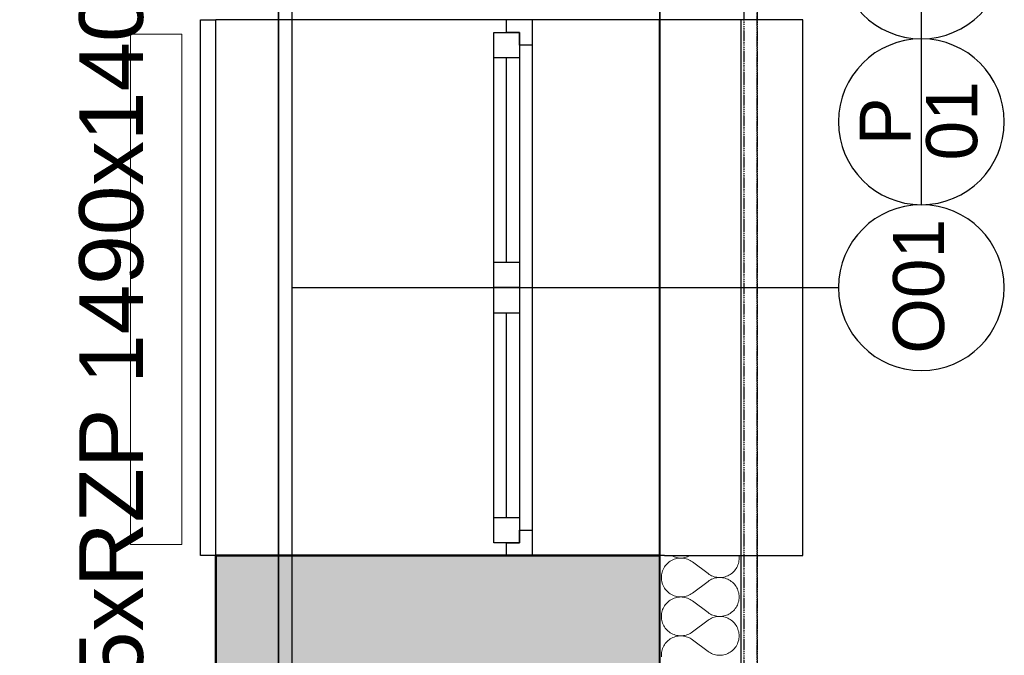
# Model space of a CAD drawing. Header units: millimetres. Extents: x -28761 to 4793, y -4271 to 20239.
# Tile 116 of 256: x -1576 to 353, y 1981 to 3226. Entities that reach past the tile are written whole.
import ezdxf

# ---------------------------------------------------------------- set-up
doc = ezdxf.new("R2010")
doc.units = ezdxf.units.MM
doc.header["$MEASUREMENT"] = 0
for name, pattern in [('Telekomunikacni vodic', [9.25, 3, -0.75, 3, -0.75, 0.125, -0.75, 0.125, -0.75]), ('Wipeout_Contour', [1000, 0, -1000]), ('Čerchovaná', [450, 200, -117.5, 15, -117.5]), ('Čerchovaná M', [4.5, 2.5, -0.85, 0.3, -0.85]), ('Čárkovaná', [325, 200, -125]), ('čárkovaná 3', [1.5, 1, -0.5])]:
    doc.linetypes.add(name, pattern=pattern)
for name, color, linetype in [('5._POHLED ZÁPADNÍ_1_Anotace - S', 7, 'Continuous'), ('5._POHLED ZÁPADNÍ_1_Konstrukce - nenosné', 7, 'Continuous'), ('5._POHLED ZÁPADNÍ_1_Konstrukce - nosné', 7, 'Continuous'), ('5._POHLED ZÁPADNÍ_1_Nové_Konstrukce - nenosné', 7, 'Continuous'), ('5._POHLED ZÁPADNÍ_1_Nové_Konstrukce - nosné', 7, 'Continuous'), ('5._POHLED ZÁPADNÍ_1_Nové_Otvory – Okna', 7, 'Continuous'), ('5._POHLED ZÁPADNÍ_1_Nové_Otvory – Značky oken', 7, 'Continuous'), ('5._POHLED ZÁPADNÍ_1_Nové_Výplně – Řezové', 7, 'Continuous'), ('5._POHLED ZÁPADNÍ_1_Nové_Zóny', 7, 'Continuous'), ('5._POHLED ZÁPADNÍ_1_Otvory – Značky oken', 7, 'Continuous'), ('5._POHLED ZÁPADNÍ_1_TZB - elektroinstalace', 7, 'Continuous'), ('5._POHLED ZÁPADNÍ_1_TZB - ZTI', 7, 'Continuous'), ('5._POHLED ZÁPADNÍ_1_Výplně – Řezové', 7, 'Continuous')]:
    doc.layers.add(name, color=color, linetype=linetype)
doc.styles.add('GENEROVANÝ_STYL_1', font='txt')

# ---------------------------------------------------------------- blocks, each defined once
blk = doc.blocks.new('*X12', base_point=(-30186.7, -6515.3))
at = {"layer": '5._POHLED ZÁPADNÍ_1_Nové_Výplně – Řezové', "color": 21, "linetype": 'Continuous', "lineweight": 20, "true_color": 0xffaaaa}
for p, q in [((-305.4, 2162.2), (-307.4, 2160.3)), ((-303.3, 2163.9), (-305.4, 2162.2)), ((-301.1, 2165.4), (-303.3, 2163.9)), ((-298.7, 2166.8), (-301.1, 2165.4)), ((-299.7, 2176.7), (-298.7, 2176.1)), ((-298.7, 2176.1), (-296.3, 2174.9)), ((-296.3, 2168), (-298.7, 2166.8)), ((-296.3, 2174.9), (-293.8, 2173.9)), ((-293.8, 2169.1), (-296.3, 2168)), ((-293.8, 2173.9), (-291.2, 2173)), ((-291.2, 2169.9), (-293.8, 2169.1)), ((-291.2, 2173), (-288.6, 2172.3)), ((-288.6, 2170.6), (-291.2, 2169.9)), ((-288.6, 2172.3), (-285.9, 2171.9)), ((-285.9, 2171.1), (-288.6, 2170.6)), ((-285.9, 2171.9), (-283.2, 2171.6)), ((-283.2, 2171.4), (-285.9, 2171.1)), ((-283.2, 2171.6), (-280.5, 2171.5)), ((-280.5, 2171.5), (-283.2, 2171.4)), ((-280.5, 2171.5), (-277.7, 2171.6)), ((-277.7, 2171.4), (-280.5, 2171.5)), ((-277.7, 2171.6), (-275, 2171.9)), ((-275, 2171.1), (-277.7, 2171.4)), ((-275, 2171.9), (-272.4, 2172.3)), ((-272.4, 2170.6), (-275, 2171.1)), ((-272.4, 2172.3), (-269.7, 2173)), ((-269.7, 2169.9), (-272.4, 2170.6)), ((-269.7, 2173), (-267.1, 2173.9)), ((-267.1, 2169.1), (-269.7, 2169.9)), ((-267.1, 2173.9), (-264.6, 2174.9)), ((-264.6, 2168), (-267.1, 2169.1)), ((-264.6, 2174.9), (-262.2, 2176.1)), ((-262.2, 2166.8), (-264.6, 2168)), ((-262.2, 2176.1), (-261.3, 2176.7)), ((-259.9, 2165.4), (-262.2, 2166.8)), ((-257.6, 2163.8), (-259.9, 2165.4)), ((-227.2, 2141), (-257.6, 2163.8)), ((-168.6, 2158.1), (-167.7, 2160.7)), ((-167.7, 2160.7), (-167.1, 2163.4)), ((-167.1, 2163.4), (-166.6, 2166)), ((-166.3, 2174.2), (-166.6, 2176.7)), ((-166.6, 2166), (-166.3, 2168.7)), ((-166.2, 2171.5), (-166.3, 2174.2)), ((-166.3, 2168.7), (-166.2, 2171.5)), ((-317.7, 2141.5), (-318.2, 2138.8)), ((-317, 2144.1), (-317.7, 2141.5)), ((-316.2, 2146.7), (-317, 2144.1)), ((-315.1, 2149.2), (-316.2, 2146.7)), ((-313.9, 2151.6), (-315.1, 2149.2)), ((-312.5, 2154), (-313.9, 2151.6)), ((-311, 2156.2), (-312.5, 2154)), ((-309.3, 2158.3), (-311, 2156.2)), ((-307.4, 2160.3), (-309.3, 2158.3)), ((-181.5, 2140.9), (-179.4, 2142.7)), ((-179.4, 2142.7), (-177.4, 2144.5)), ((-177.4, 2144.5), (-175.5, 2146.5)), ((-175.5, 2146.5), (-173.8, 2148.6)), ((-173.8, 2148.6), (-172.3, 2150.8)), ((-172.3, 2150.8), (-170.9, 2153.2)), ((-170.9, 2153.2), (-169.6, 2155.6)), ((-169.6, 2155.6), (-168.6, 2158.1)), ((-318.5, 2136.1), (-318.6, 2133.4)), ((-318.6, 2133.4), (-318.5, 2130.7)), ((-318.2, 2138.8), (-318.5, 2136.1)), ((-318.5, 2130.7), (-318.2, 2128)), ((-318.2, 2128), (-317.7, 2125.3)), ((-317.7, 2125.3), (-317, 2122.6)), ((-317, 2122.6), (-316.2, 2120.1)), ((-227.2, 2125.7), (-257.6, 2102.9)), ((-227.2, 2141), (-224.9, 2139.4)), ((-224.9, 2127.3), (-227.2, 2125.7)), ((-224.9, 2139.4), (-222.6, 2138)), ((-222.6, 2128.7), (-224.9, 2127.3)), ((-222.6, 2138), (-220.2, 2136.8)), ((-220.2, 2129.9), (-222.6, 2128.7)), ((-220.2, 2136.8), (-217.6, 2135.8)), ((-217.6, 2131), (-220.2, 2129.9)), ((-217.6, 2135.8), (-215.1, 2134.9)), ((-215.1, 2131.8), (-217.6, 2131)), ((-215.1, 2134.9), (-212.4, 2134.2)), ((-212.4, 2132.5), (-215.1, 2131.8)), ((-212.4, 2134.2), (-209.7, 2133.8)), ((-209.7, 2133), (-212.4, 2132.5)), ((-209.7, 2133.8), (-207, 2133.5)), ((-207, 2133.3), (-209.7, 2133)), ((-207, 2133.5), (-204.3, 2133.4)), ((-204.3, 2133.4), (-207, 2133.3)), ((-204.3, 2133.4), (-201.6, 2133.5)), ((-201.6, 2133.3), (-204.3, 2133.4)), ((-201.6, 2133.5), (-198.9, 2133.7)), ((-198.9, 2133), (-201.6, 2133.3)), ((-198.9, 2133.7), (-196.2, 2134.2)), ((-196.2, 2132.5), (-198.9, 2133)), ((-196.2, 2134.2), (-193.6, 2134.9)), ((-193.6, 2131.8), (-196.2, 2132.5)), ((-193.6, 2134.9), (-191, 2135.8)), ((-191, 2131), (-193.6, 2131.8)), ((-191, 2135.8), (-188.5, 2136.8)), ((-188.5, 2129.9), (-191, 2131)), ((-188.5, 2136.8), (-186.1, 2138)), ((-186.1, 2128.7), (-188.5, 2129.9)), ((-186.1, 2138), (-183.7, 2139.4)), ((-183.7, 2127.3), (-186.1, 2128.7)), ((-183.7, 2139.4), (-181.5, 2140.9)), ((-181.5, 2125.8), (-183.7, 2127.3)), ((-179.4, 2124.1), (-181.5, 2125.8)), ((-177.4, 2122.2), (-179.4, 2124.1)), ((-175.5, 2120.2), (-177.4, 2122.2)), ((-316.2, 2120.1), (-315.1, 2117.5)), ((-315.1, 2117.5), (-313.9, 2115.1)), ((-313.9, 2115.1), (-312.5, 2112.8)), ((-312.5, 2112.8), (-311, 2110.5)), ((-311, 2110.5), (-309.3, 2108.4)), ((-309.3, 2108.4), (-307.4, 2106.4)), ((-307.4, 2106.4), (-305.4, 2104.6)), ((-305.4, 2104.6), (-303.3, 2102.9)), ((-303.3, 2102.9), (-301.1, 2101.3)), ((-259.9, 2101.3), (-257.6, 2102.9)), ((-173.8, 2118.1), (-175.5, 2120.2)), ((-172.3, 2115.9), (-173.8, 2118.1)), ((-170.9, 2113.5), (-172.3, 2115.9)), ((-169.7, 2111.1), (-170.9, 2113.5)), ((-168.6, 2108.6), (-169.7, 2111.1)), ((-167.8, 2106), (-168.6, 2108.6)), ((-167.1, 2103.4), (-167.8, 2106)), ((-166.6, 2100.7), (-167.1, 2103.4)), ((-307.4, 2084.1), (-309.3, 2082.1)), ((-305.4, 2086), (-307.4, 2084.1)), ((-303.3, 2087.7), (-305.4, 2086)), ((-301.1, 2089.2), (-303.3, 2087.7)), ((-301.1, 2101.3), (-298.7, 2099.9)), ((-298.7, 2090.6), (-301.1, 2089.2)), ((-298.7, 2099.9), (-296.3, 2098.7)), ((-296.3, 2091.8), (-298.7, 2090.6)), ((-296.3, 2098.7), (-293.8, 2097.7)), ((-293.8, 2092.9), (-296.3, 2091.8)), ((-293.8, 2097.7), (-291.2, 2096.8)), ((-291.2, 2093.7), (-293.8, 2092.9)), ((-291.2, 2096.8), (-288.6, 2096.1)), ((-288.6, 2094.4), (-291.2, 2093.7)), ((-288.6, 2096.1), (-285.9, 2095.7)), ((-285.9, 2094.9), (-288.6, 2094.4)), ((-285.9, 2095.7), (-283.2, 2095.4)), ((-283.2, 2095.2), (-285.9, 2094.9)), ((-283.2, 2095.4), (-280.5, 2095.3)), ((-280.5, 2095.3), (-283.2, 2095.2)), ((-280.5, 2095.3), (-277.8, 2095.4)), ((-277.8, 2095.2), (-280.5, 2095.3)), ((-277.8, 2095.4), (-275, 2095.7)), ((-275, 2094.9), (-277.8, 2095.2)), ((-275, 2095.7), (-272.4, 2096.2)), ((-272.4, 2094.4), (-275, 2094.9)), ((-272.4, 2096.2), (-269.7, 2096.8)), ((-269.7, 2093.7), (-272.4, 2094.4)), ((-269.7, 2096.8), (-267.2, 2097.7)), ((-267.2, 2092.9), (-269.7, 2093.7)), ((-267.2, 2097.7), (-264.6, 2098.7)), ((-264.6, 2091.8), (-267.2, 2092.9)), ((-264.6, 2098.7), (-262.2, 2100)), ((-262.2, 2090.6), (-264.6, 2091.8)), ((-262.2, 2100), (-259.9, 2101.3)), ((-259.9, 2089.2), (-262.2, 2090.6)), ((-257.6, 2087.7), (-259.9, 2089.2)), ((-227.2, 2064.8), (-257.6, 2087.7)), ((-168.6, 2081.9), (-167.8, 2084.5)), ((-167.8, 2084.5), (-167.1, 2087.2)), ((-167.1, 2087.2), (-166.6, 2089.8)), ((-166.3, 2098), (-166.6, 2100.7)), ((-166.6, 2089.8), (-166.3, 2092.5)), ((-166.2, 2095.3), (-166.3, 2098)), ((-166.3, 2092.5), (-166.2, 2095.3)), ((-317.7, 2065.3), (-318.2, 2062.6)), ((-317.1, 2067.9), (-317.7, 2065.3)), ((-316.2, 2070.5), (-317.1, 2067.9)), ((-315.2, 2073), (-316.2, 2070.5)), ((-313.9, 2075.5), (-315.2, 2073)), ((-312.5, 2077.8), (-313.9, 2075.5)), ((-311, 2080), (-312.5, 2077.8)), ((-309.3, 2082.1), (-311, 2080)), ((-227.2, 2064.8), (-224.9, 2063.2)), ((-183.7, 2063.2), (-181.5, 2064.8)), ((-181.5, 2064.8), (-179.4, 2066.5)), ((-179.4, 2066.5), (-177.4, 2068.3)), ((-177.4, 2068.3), (-175.5, 2070.3)), ((-175.5, 2070.3), (-173.8, 2072.4)), ((-173.8, 2072.4), (-172.3, 2074.7)), ((-172.3, 2074.7), (-170.9, 2077)), ((-170.9, 2077), (-169.7, 2079.4)), ((-169.7, 2079.4), (-168.6, 2081.9)), ((-318.5, 2059.9), (-318.6, 2057.2)), ((-318.6, 2057.2), (-318.5, 2054.5)), ((-318.2, 2062.6), (-318.5, 2059.9)), ((-318.5, 2054.5), (-318.2, 2051.8)), ((-318.2, 2051.8), (-317.7, 2049.1)), ((-317.7, 2049.1), (-317.1, 2046.5)), ((-317.1, 2046.5), (-316.2, 2043.9)), ((-227.2, 2049.6), (-257.6, 2026.7)), ((-224.9, 2051.1), (-227.2, 2049.6)), ((-224.9, 2063.2), (-222.6, 2061.8)), ((-222.6, 2052.5), (-224.9, 2051.1)), ((-222.6, 2061.8), (-220.2, 2060.6)), ((-220.2, 2053.7), (-222.6, 2052.5)), ((-220.2, 2060.6), (-217.7, 2059.6)), ((-217.7, 2054.8), (-220.2, 2053.7)), ((-217.7, 2059.6), (-215.1, 2058.7)), ((-215.1, 2055.6), (-217.7, 2054.8)), ((-215.1, 2058.7), (-212.4, 2058)), ((-212.4, 2056.3), (-215.1, 2055.6)), ((-212.4, 2058), (-209.8, 2057.6)), ((-209.8, 2056.8), (-212.4, 2056.3)), ((-209.8, 2057.6), (-207.1, 2057.3)), ((-207.1, 2057.1), (-209.8, 2056.8)), ((-207.1, 2057.3), (-204.3, 2057.2)), ((-204.3, 2057.2), (-207.1, 2057.1)), ((-204.3, 2057.2), (-201.6, 2057.3)), ((-201.6, 2057.1), (-204.3, 2057.2)), ((-201.6, 2057.3), (-198.9, 2057.6)), ((-198.9, 2056.8), (-201.6, 2057.1)), ((-198.9, 2057.6), (-196.2, 2058)), ((-196.2, 2056.3), (-198.9, 2056.8)), ((-196.2, 2058), (-193.6, 2058.7)), ((-193.6, 2055.6), (-196.2, 2056.3)), ((-193.6, 2058.7), (-191, 2059.6)), ((-191, 2054.8), (-193.6, 2055.6)), ((-191, 2059.6), (-188.5, 2060.6)), ((-188.5, 2053.7), (-191, 2054.8)), ((-188.5, 2060.6), (-186.1, 2061.8)), ((-186.1, 2052.5), (-188.5, 2053.7)), ((-186.1, 2061.8), (-183.7, 2063.2)), ((-183.7, 2051.1), (-186.1, 2052.5)), ((-181.5, 2049.6), (-183.7, 2051.1)), ((-179.4, 2047.9), (-181.5, 2049.6)), ((-177.4, 2046), (-179.4, 2047.9)), ((-175.5, 2044), (-177.4, 2046)), ((-316.2, 2043.9), (-315.2, 2041.4)), ((-315.2, 2041.4), (-313.9, 2038.9)), ((-313.9, 2038.9), (-312.5, 2036.6)), ((-312.5, 2036.6), (-311, 2034.3)), ((-311, 2034.3), (-309.3, 2032.2)), ((-309.3, 2032.2), (-307.4, 2030.2)), ((-307.4, 2030.2), (-305.4, 2028.4)), ((-305.4, 2028.4), (-303.3, 2026.7)), ((-303.3, 2026.7), (-301.1, 2025.1)), ((-259.9, 2025.1), (-257.6, 2026.7)), ((-173.8, 2041.9), (-175.5, 2044)), ((-172.3, 2039.7), (-173.8, 2041.9)), ((-170.9, 2037.3), (-172.3, 2039.7)), ((-169.7, 2034.9), (-170.9, 2037.3)), ((-168.6, 2032.4), (-169.7, 2034.9)), ((-167.8, 2029.8), (-168.6, 2032.4)), ((-167.1, 2027.2), (-167.8, 2029.8)), ((-166.6, 2024.5), (-167.1, 2027.2)), ((-307.4, 2007.9), (-309.3, 2006)), ((-305.4, 2009.8), (-307.4, 2007.9)), ((-303.3, 2011.5), (-305.4, 2009.8)), ((-301.1, 2013.1), (-303.3, 2011.5)), ((-301.1, 2025.1), (-298.7, 2023.7)), ((-298.8, 2014.4), (-301.1, 2013.1)), ((-296.3, 2015.7), (-298.8, 2014.4)), ((-298.7, 2023.7), (-296.3, 2022.5)), ((-296.3, 2022.5), (-293.8, 2021.5)), ((-293.8, 2016.7), (-296.3, 2015.7)), ((-293.8, 2021.5), (-291.2, 2020.6)), ((-291.2, 2017.6), (-293.8, 2016.7)), ((-291.2, 2020.6), (-288.6, 2020)), ((-288.6, 2018.2), (-291.2, 2017.6)), ((-288.6, 2020), (-285.9, 2019.5)), ((-285.9, 2018.7), (-288.6, 2018.2)), ((-285.9, 2019.5), (-283.2, 2019.2)), ((-283.2, 2019), (-285.9, 2018.7)), ((-283.2, 2019.2), (-280.5, 2019.1)), ((-280.5, 2019.1), (-283.2, 2019)), ((-280.5, 2019.1), (-277.8, 2019.2)), ((-277.8, 2019), (-280.5, 2019.1)), ((-277.8, 2019.2), (-275.1, 2019.5)), ((-275.1, 2018.7), (-277.8, 2019)), ((-275.1, 2019.5), (-272.4, 2020)), ((-272.4, 2018.2), (-275.1, 2018.7)), ((-272.4, 2020), (-269.7, 2020.6)), ((-269.7, 2017.5), (-272.4, 2018.2)), ((-269.7, 2020.6), (-267.2, 2021.5)), ((-267.2, 2016.7), (-269.7, 2017.5)), ((-267.2, 2021.5), (-264.7, 2022.5)), ((-264.7, 2015.6), (-267.2, 2016.7)), ((-264.7, 2022.5), (-262.2, 2023.8)), ((-262.2, 2014.4), (-264.7, 2015.6)), ((-262.2, 2023.8), (-259.9, 2025.1)), ((-259.9, 2013), (-262.2, 2014.4)), ((-257.7, 2011.5), (-259.9, 2013)), ((-227.2, 1988.6), (-257.7, 2011.5)), ((-168.6, 2005.8), (-167.8, 2008.3)), ((-167.8, 2008.3), (-167.1, 2011)), ((-167.1, 2011), (-166.6, 2013.6)), ((-166.3, 2021.8), (-166.6, 2024.5)), ((-166.6, 2013.6), (-166.3, 2016.4)), ((-166.2, 2019.1), (-166.3, 2021.8)), ((-166.3, 2016.4), (-166.2, 2019.1)), ((-317.7, 1989.1), (-318.2, 1986.4)), ((-317.1, 1991.7), (-317.7, 1989.1)), ((-316.2, 1994.3), (-317.1, 1991.7)), ((-315.2, 1996.8), (-316.2, 1994.3)), ((-313.9, 1999.3), (-315.2, 1996.8)), ((-312.6, 2001.6), (-313.9, 1999.3)), ((-311, 2003.8), (-312.6, 2001.6)), ((-309.3, 2006), (-311, 2003.8)), ((-227.2, 1988.6), (-224.9, 1987)), ((-224.9, 1987), (-222.6, 1985.7)), ((-186.1, 1985.6), (-183.7, 1987)), ((-183.7, 1987), (-181.5, 1988.6)), ((-181.5, 1988.6), (-179.4, 1990.3)), ((-179.4, 1990.3), (-177.4, 1992.1)), ((-177.4, 1992.1), (-175.5, 1994.1)), ((-175.5, 1994.1), (-173.8, 1996.2)), ((-173.8, 1996.2), (-172.3, 1998.5)), ((-172.3, 1998.5), (-170.9, 2000.8)), ((-170.9, 2000.8), (-169.7, 2003.2)), ((-169.7, 2003.2), (-168.6, 2005.8)), ((-318.5, 1983.7), (-318.6, 1981)), ((-318.6, 1981), (-318.5, 1978.3)), ((-318.2, 1986.4), (-318.5, 1983.7)), ((-222.6, 1985.7), (-220.2, 1984.4)), ((-220.2, 1984.4), (-217.7, 1983.4)), ((-217.7, 1983.4), (-215.1, 1982.5)), ((-215.1, 1982.5), (-212.4, 1981.9)), ((-212.4, 1981.9), (-209.8, 1981.4)), ((-209.8, 1981.4), (-207.1, 1981.1)), ((-207.1, 1981.1), (-204.3, 1981)), ((-204.3, 1981), (-201.6, 1981.1)), ((-201.6, 1981.1), (-198.9, 1981.4)), ((-198.9, 1981.4), (-196.2, 1981.8)), ((-196.2, 1981.8), (-193.6, 1982.5)), ((-193.6, 1982.5), (-191, 1983.4)), ((-191, 1983.4), (-188.5, 1984.4)), ((-188.5, 1984.4), (-186.1, 1985.6))]:
    blk.add_line(p, q, dxfattribs=at)

msp = doc.modelspace()

# ---------------------------------------------------------------- hatches: boundary and pattern name
at = {"layer": '5._POHLED ZÁPADNÍ_1_Výplně – Řezové', "linetype": 'Continuous', "lineweight": 13}
msp.add_hatch(color=254, dxfattribs=at).paths.add_polyline_path([(-1191.7, 1200.1), (-321.7, 1200), (-321.7, 2176.3), (-1191.7, 2176.3)])

# ---------------------------------------------------------------- linework, layer by layer
at = {"layer": '5._POHLED ZÁPADNÍ_1_Konstrukce - nosné', "color": 7, "linetype": 'Continuous', "lineweight": 50}
for p, q in [((-621.7, 2176.3), (-1191.7, 2176.3)), ((-571.7, 2176.3), (-621.7, 2176.3)), ((-321.7, 2176.3), (-571.7, 2176.3))]:
    msp.add_line(p, q, dxfattribs=at)
at = {"layer": '5._POHLED ZÁPADNÍ_1_Konstrukce - nosné', "color": 7, "linetype": 'Continuous', "lineweight": 50, "flags": 128}
for points in [[(-1191.7, 2176.3), (-1191.7, 1200.1)], [(-321.7, 350), (-321.7, 2176.3)]]:
    msp.add_lwpolyline(points, dxfattribs=at)
at = {"layer": '5._POHLED ZÁPADNÍ_1_Nové_Konstrukce - nenosné', "color": 1, "linetype": 'Čárkovaná', "lineweight": 25}
msp.add_line((-1191.7, 1956.3), (-1191.7, 3446.3), dxfattribs=at)
at = {"layer": '5._POHLED ZÁPADNÍ_1_Nové_Konstrukce - nosné', "color": 1, "linetype": 'Čerchovaná M', "lineweight": 25}
for p, q in [((-130.8, 18117.9), (-130.8, 194.3)), ((-130.7, 18117.9), (-130.7, 194.3))]:
    msp.add_line(p, q, dxfattribs=at)
at = {"layer": '5._POHLED ZÁPADNÍ_1_Nové_Konstrukce - nosné', "color": 1, "linetype": 'Čerchovaná M', "lineweight": 25, "flags": 128}
msp.add_lwpolyline([(-130.6, 194.3), (-130.6, 18117.9)], dxfattribs=at)
at = {"layer": '5._POHLED ZÁPADNÍ_1_Nové_Otvory – Okna', "color": 1, "linetype": 'Continuous', "lineweight": 25}
for p, q in [((-1221.7, 2176.3), (-1221.7, 3226.3)), ((-1221.7, 3226.3), (-1191.7, 3226.3)), ((-1191.7, 2176.3), (-1191.7, 3226.3)), ((-621.7, 3226.3), (-1191.7, 3226.3)), ((-621.7, 3201.3), (-621.7, 3226.3)), ((-571.7, 3226.3), (-621.7, 3226.3)), ((-571.7, 3226.3), (-621.7, 3226.3)), ((-571.7, 3226.3), (-571.7, 3176.3)), ((-321.7, 3226.3), (-571.7, 3226.3)), ((-41.7, 3226.3), (-321.7, 3226.3)), ((-321.7, 2176.3), (-321.7, 3226.3)), ((-41.7, 2176.3), (-41.7, 3226.3)), ((-646.7, 3151.3), (-646.7, 3201.3)), ((-646.7, 3201.3), (-596.7, 3201.3)), ((-596.7, 3201.3), (-621.7, 3201.3)), ((-596.7, 3176.3), (-596.7, 3201.3)), ((-596.7, 3201.3), (-596.7, 3151.3)), ((-571.7, 3176.3), (-596.7, 3176.3)), ((-571.7, 3176.3), (-571.7, 2701.3)), ((-646.7, 2751.3), (-646.7, 3151.3)), ((-596.7, 3151.3), (-646.7, 3151.3)), ((-646.7, 2751.3), (-646.7, 3151.3)), ((-621.7, 2751.3), (-621.7, 3151.3)), ((-596.7, 3151.3), (-596.7, 2751.3)), ((-646.7, 2701.3), (-646.7, 2751.3)), ((-646.7, 2751.3), (-596.7, 2751.3)), ((-596.7, 2751.3), (-596.7, 2701.3)), ((-646.7, 2651.3), (-646.7, 2701.3)), ((-646.7, 2701.3), (-596.7, 2701.3)), ((-596.7, 2701.3), (-646.7, 2701.3)), ((-596.7, 2701.3), (-596.7, 2651.3)), ((-571.7, 2701.3), (-571.7, 2226.3)), ((-646.7, 2251.3), (-646.7, 2651.3)), ((-596.7, 2651.3), (-646.7, 2651.3)), ((-646.7, 2251.3), (-646.7, 2651.3)), ((-621.7, 2251.3), (-621.7, 2651.3)), ((-596.7, 2651.3), (-596.7, 2251.3)), ((-646.7, 2201.3), (-646.7, 2251.3)), ((-646.7, 2251.3), (-596.7, 2251.3)), ((-596.7, 2251.3), (-596.7, 2201.3)), ((-596.7, 2201.3), (-596.7, 2226.3)), ((-596.7, 2226.3), (-571.7, 2226.3)), ((-571.7, 2226.3), (-571.7, 2176.3)), ((-596.7, 2201.3), (-646.7, 2201.3)), ((-621.7, 2176.3), (-621.7, 2201.3)), ((-621.7, 2201.3), (-596.7, 2201.3)), ((-1191.7, 2176.3), (-1221.7, 2176.3)), ((-621.7, 2176.3), (-1191.7, 2176.3)), ((-571.7, 2176.3), (-621.7, 2176.3)), ((-571.7, 2176.3), (-621.7, 2176.3)), ((-321.7, 2176.3), (-571.7, 2176.3)), ((-321.7, 2176.3), (-41.7, 2176.3))]:
    msp.add_line(p, q, dxfattribs=at)
at = {"layer": '5._POHLED ZÁPADNÍ_1_Nové_Otvory – Značky oken', "color": 1, "linetype": 'Continuous', "lineweight": 25}
for p, q in [((190.8, 3188.8), (190.8, 3513.8)), ((190.8, 2863.8), (190.8, 3188.8)), ((-1041.7, 2701.3), (28.3, 2701.3))]:
    msp.add_line(p, q, dxfattribs=at)
at = {"layer": '5._POHLED ZÁPADNÍ_1_Nové_Otvory – Značky oken', "color": 1, "linetype": 'Continuous', "lineweight": 25, "flags": 128}
for points in [[(190.8, 3513.8, 1), (190.8, 3188.8, 1)], [(190.8, 3188.8, 1), (190.8, 2863.8, 1)], [(190.8, 2863.8, 1), (190.8, 2538.8, 1)]]:
    msp.add_lwpolyline(points, format="xyb", close=True, dxfattribs=at)
at = {"layer": '5._POHLED ZÁPADNÍ_1_Nové_Zóny', "color": 1, "linetype": 'Continuous', "lineweight": 25, "flags": 128}
msp.add_lwpolyline([(-7316.5, 1051.1), (-1041.7, 1050.4), (-1041.7, 7304.2), (-7155.2, 7936)], close=True, dxfattribs=at)
at = {"layer": '5._POHLED ZÁPADNÍ_1_TZB - elektroinstalace', "color": 92, "linetype": 'Čerchovaná', "lineweight": 35, "true_color": 0x00d700, "flags": 128}
for points in [[(-3162.7, 13350.8), (-818.9, 13350.8), (-818.9, 7975.8), (-1068.9, 7975.8), (-1068.9, 975.8), (-15818.9, 975.8)], [(-1318.9, 7100.8), (-1068.9, 7100.8), (-1068.9, 1475.8), (-1318.9, 1475.8)]]:
    msp.add_lwpolyline(points, dxfattribs=at)
at = {"layer": '5._POHLED ZÁPADNÍ_1_TZB - elektroinstalace', "color": 92, "linetype": 'Continuous', "lineweight": 35, "true_color": 0x00d700, "flags": 128}
msp.add_lwpolyline([(-3693.9, 1100.8), (-1068.9, 1100.8), (-1068.9, 7225.8), (-6430, 7850.8), (-6318.9, 8850.8)], dxfattribs=at)
msp.add_lwpolyline([(-3693.9, 1100.8), (-1068.9, 1100.8), (-1068.9, 7225.8), (-6430, 7850.8), (-6318.9, 8850.8)], dxfattribs=at)
at = {"layer": '5._POHLED ZÁPADNÍ_1_TZB - elektroinstalace', "color": 92, "linetype": 'Telekomunikacni vodic', "lineweight": 35, "true_color": 0x00d700, "flags": 128}
msp.add_lwpolyline([(-1318.9, 7100.8), (-1068.9, 7100.8), (-1068.9, 1475.8), (-1318.9, 1475.8)], dxfattribs=at)
at = {"layer": '5._POHLED ZÁPADNÍ_1_TZB - ZTI', "color": 6, "linetype": 'Continuous', "lineweight": 20}
for p, q in [((-1358.3, 3197.9), (-1358.3, 2197.9)), ((-1358.3, 3197.9), (-1258.3, 3197.9)), ((-1258.3, 2197.9), (-1258.3, 3197.9)), ((-1358.3, 2197.9), (-1258.3, 2197.9))]:
    msp.add_line(p, q, dxfattribs=at)

# ---------------------------------------------------------------- texts
at = {"layer": '5._POHLED ZÁPADNÍ_1_Anotace - S', "color": 1, "linetype": 'Continuous', "lineweight": 25, "insert": (-1395.8, 2775.1), "char_height": 125, "attachment_point": 5, "rotation": 90, "style": 'GENEROVANÝ_STYL_1'}
msp.add_mtext('\\A1;{\\pqc;\\fArial|b0|i0|c238|p38;5\\fArial|b0|i0|c238|p38;xRZP 1490x140/215}', dxfattribs=at)
at = {"layer": '5._POHLED ZÁPADNÍ_1_Otvory – Značky oken', "color": 1, "linetype": 'Continuous', "lineweight": 25, "char_height": 100, "attachment_point": 4, "rotation": 90, "style": 'GENEROVANÝ_STYL_1'}
for s, insert in [('\\A1;{\\pql;\\pt0;\\fArial|b0|i0|c238|p38;01}', (250.9, 2950.4)), ('\\A1;{\\pql;\\pt0;\\fArial|b0|i0|c238|p38;P}', (120.1, 2980.6)), ('\\A1;{\\pql;\\pt0;\\fArial|b0|i0|c238|p38;O01}', (185.9, 2571.9))]:
    msp.add_mtext(s, dxfattribs=dict(at, insert=insert))

# ---------------------------------------------------------------- next in the draw order: wipeouts: each hides what was drawn before it
at = {"color": 254, "linetype": 'Wipeout_Contour', "lineweight": 0, "ltscale": 7445.039207}
msp.add_wipeout([(-322.6, 350), (-162.6, 349.9), (-162.4, 2176.7), (-312.4, 2176.7), (-322.4, 2176.7)], dxfattribs=at).dxf.layer = '5._POHLED ZÁPADNÍ_1_Nové_Výplně – Řezové'

# ---------------------------------------------------------------- next in the draw order: linework, layer by layer
at = {"layer": '5._POHLED ZÁPADNÍ_1_Konstrukce - nenosné', "color": 7, "linetype": 'čárkovaná 3', "lineweight": 35}
msp.add_line((-321.5, 350), (-321.5, 17970.1), dxfattribs=at)
at = {"layer": '5._POHLED ZÁPADNÍ_1_Nové_Konstrukce - nenosné', "color": 1, "linetype": 'Čárkovaná', "lineweight": 25}
msp.add_line((-322.4, 3446.3), (-322.4, 1956.3), dxfattribs=at)
at = {"layer": '5._POHLED ZÁPADNÍ_1_Nové_Konstrukce - nosné', "color": 1, "linetype": 'Continuous', "lineweight": 25}
for q in [(-322.4, 2176.7), (-162.4, 2176.7)]:
    msp.add_line((-312.4, 2176.7), q, dxfattribs=at)
at = {"layer": '5._POHLED ZÁPADNÍ_1_Nové_Konstrukce - nosné', "color": 1, "linetype": 'Čerchovaná M', "lineweight": 25, "flags": 128}
msp.add_lwpolyline([(-157.3, 18117.9), (-157.3, 194.3)], dxfattribs=at)
at = {"layer": '5._POHLED ZÁPADNÍ_1_Nové_Konstrukce - nosné', "color": 1, "linetype": 'Continuous', "lineweight": 25, "flags": 128}
for points in [[(-322.4, 2176.7), (-322.6, 350)], [(-162.6, 349.9), (-162.4, 2176.7)]]:
    msp.add_lwpolyline(points, dxfattribs=at)
at = {"layer": '5._POHLED ZÁPADNÍ_1_Nové_Otvory – Okna', "color": 1, "linetype": 'Continuous', "lineweight": 25}
for p, q in [((-322.4, 2176.7), (-322.2, 3226.7)), ((-162.4, 2176.7), (-162.2, 3226.7)), ((-312.4, 2176.7), (-322.4, 2176.7)), ((-312.4, 2176.7), (-162.4, 2176.7))]:
    msp.add_line(p, q, dxfattribs=at)

# ---------------------------------------------------------------- next in the draw order: block references
at = {"layer": '5._POHLED ZÁPADNÍ_1_Konstrukce - nenosné', "color": 9, "linetype": 'Continuous', "lineweight": 13}
msp.add_blockref('*X12', (-30186.7, -6515.3), dxfattribs=at)

doc.saveas('drawing.dxf')
